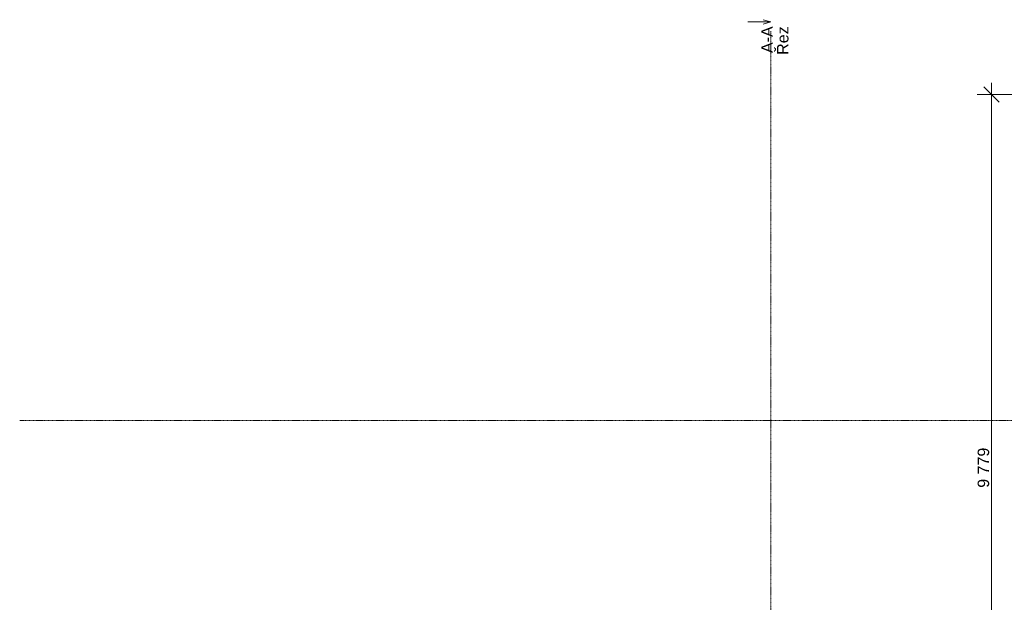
# Model space of a CAD drawing. Header units: millimetres. Extents: x -24674 to 2959, y -2716 to 20653.
# Tile 67 of 161: x -24674 to -11795, y 12174 to 19796. Entities that reach past the tile are written whole.
import ezdxf

# ---------------------------------------------------------------- set-up
doc = ezdxf.new("R2010")
doc.units = ezdxf.units.MM
doc.header["$MEASUREMENT"] = 0
doc.linetypes.add('Čerchovaná S', pattern=[3.5, 1.5, -0.85, 0.3, -0.85])
doc.layers.add('9._POHLED ZÁPADNÍ_1_Kóty - SP', color=7, linetype='Continuous')
doc.layers.add('9._POHLED ZÁPADNÍ_1_Značky - řezy', color=7, linetype='Continuous')
doc.styles.add('GENEROVANÝ_STYL_2', font='txt')

msp = doc.modelspace()

# ---------------------------------------------------------------- linework, layer by layer
at = {"layer": '9._POHLED ZÁPADNÍ_1_Kóty - SP', "color": 154, "linetype": 'Continuous', "lineweight": 13}
for p, q in [((-11961, 18818), (-11961, 18968)), ((-11661, 18818), (-12148, 18818)), ((-11861, 18718), (-12061, 18918)), ((-11961, 9039), (-11961, 18818))]:
    msp.add_line(p, q, dxfattribs=at)
at = {"layer": '9._POHLED ZÁPADNÍ_1_Značky - řezy', "color": 154, "linetype": 'Continuous', "lineweight": 13}
for p, q in [((-14850, 19766), (-15150, 19766)), ((-14950, 19796), (-14850, 19766)), ((-14950, 19736), (-14850, 19766))]:
    msp.add_line(p, q, dxfattribs=at)
at = {"layer": '9._POHLED ZÁPADNÍ_1_Značky - řezy', "color": 154, "linetype": 'Čerchovaná S', "lineweight": 13}
for p, q in [((-14850, 19646), (-14850, -412)), ((-24674, 14554), (-2556, 14554))]:
    msp.add_line(p, q, dxfattribs=at)

# ---------------------------------------------------------------- texts
at = {"layer": '9._POHLED ZÁPADNÍ_1_Kóty - SP', "color": 154, "linetype": 'Continuous', "lineweight": 13, "insert": (-11991, 13672), "char_height": 150, "width": 512.91, "attachment_point": 7, "rotation": 90, "style": 'GENEROVANÝ_STYL_2'}
msp.add_mtext('\\A1;{\\pql;\\fArial|b0|i0|c0|p38;9\xa0779}', dxfattribs=at)
at = {"layer": '9._POHLED ZÁPADNÍ_1_Značky - řezy', "color": 154, "linetype": 'Continuous', "lineweight": 13, "insert": (-14616, 19709), "char_height": 150, "attachment_point": 9, "rotation": 90, "line_spacing_factor": 0.818924, "style": 'GENEROVANÝ_STYL_2'}
msp.add_mtext('\\A1;{\\pqr;\\pt0;\\fArial|b0|i0|c0|p38;A-A\\P\\pqr;\\pt0;\\fArial|b0|i0|c0|p38;Řez}', dxfattribs=at)

doc.saveas('drawing.dxf')
